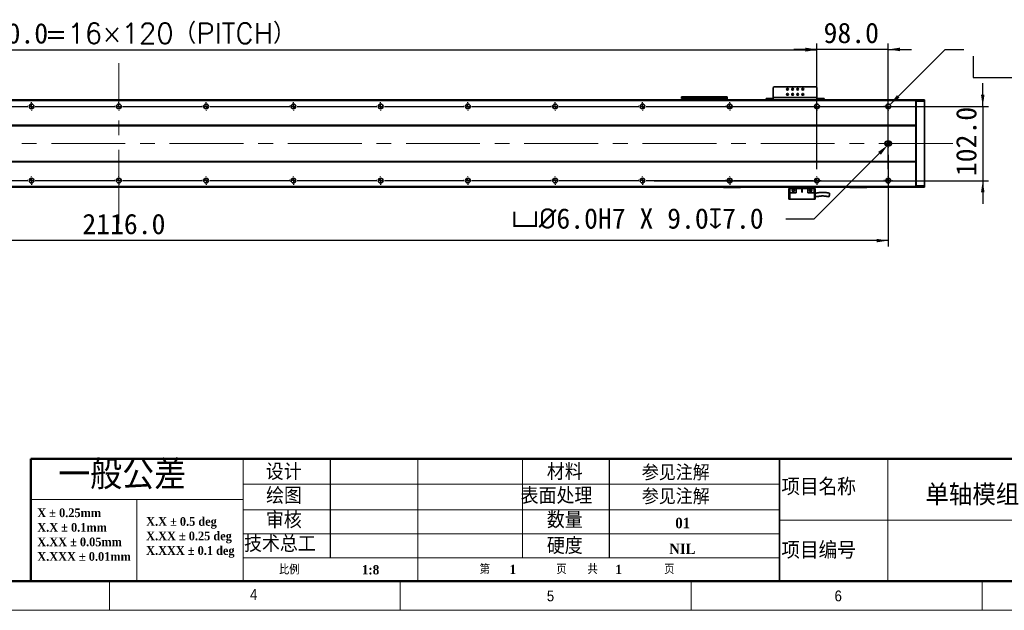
# Model space of a CAD drawing. Header units: millimetres. Extents: x 40 to 3320, y 40 to 2336.
# Tile 5 of 11: x 1157 to 2511, y 40 to 851. Entities that reach past the tile are written whole.
import ezdxf

# ---------------------------------------------------------------- set-up
doc = ezdxf.new("R2010")
doc.units = ezdxf.units.MM
doc.header["$LTSCALE"] = 8
doc.header["$PDSIZE"] = -1
doc.linetypes.add('CENTERX2', pattern=[20.32, 12.7, -2.54, 2.54, -2.54])
doc.layers.add('DIMNS', color=7, linetype='Continuous')
doc.layers.add('黑色实线', color=7, linetype='Continuous')
doc.styles.add('SLDTEXTSTYLE1', font='Gothic.ttf', dxfattribs={"width": 0.913})
doc.styles.add('SLDTEXTSTYLE2', font='timesbd.ttf', dxfattribs={"width": 0.933})
doc.styles.add('SLDTEXTSTYLE3', font='txt', dxfattribs={"bigfont": 'bigfont'})
doc.styles.add('SLDTEXTSTYLE4', font='txt', dxfattribs={"bigfont": 'bigfont'})
doc.styles.add('SLDTEXTSTYLE7', font='timesbd.ttf', dxfattribs={"width": 0.933, "bigfont": 'bigfont'})
doc.styles.add('SLDTEXTSTYLE8', font='txt')
doc.styles.add('SLDTEXTSTYLE9', font='txt', dxfattribs={"bigfont": 'bigfont'})
doc.dimstyles.new('SLDDIMSTYLE0', dxfattribs={"dimtxt": 28, "dimasz": 16, "dimexe": 0, "dimexo": 0.0625, "dimgap": 7, "dimtad": 2, "dimdec": 1, "dimrnd": 1e-09, "dimzin": 4, "dimdsep": 46, "dimtxsty": 'SLDTEXTSTYLE8', "dimsah": 1, "dimcen": 0.09, "dimadec": 0, "dimazin": 1, "dimtfac": 1, "dimtdec": 1, "dimtmove": 0, "dimatfit": 0, "dimfxl": 0, "dimfrac": 2, "dimtolj": 1, "dimtzin": 12, "dimarcsym": 0})
doc.dimstyles.new('SLDDIMSTYLE3', dxfattribs={"dimtxt": 28, "dimasz": 16, "dimexe": 0, "dimexo": 0.0625, "dimgap": 7, "dimtad": 2, "dimdec": 1, "dimrnd": 1e-09, "dimzin": 4, "dimdsep": 46, "dimtxsty": 'SLDTEXTSTYLE8', "dimsah": 1, "dimcen": 0.09, "dimadec": 0, "dimazin": 1, "dimtfac": 1, "dimtdec": 1, "dimtofl": 0, "dimtmove": 0, "dimatfit": 3, "dimfxl": 0, "dimfrac": 2, "dimtolj": 1, "dimtzin": 12, "dimarcsym": 0})
doc.dimstyles.new('SLDDIMSTYLE7', dxfattribs={"dimtxt": 28, "dimasz": 16, "dimexe": 0, "dimexo": 0.0625, "dimgap": 7, "dimtad": 0, "dimtih": 1, "dimtoh": 1, "dimdec": 1, "dimrnd": 1e-09, "dimzin": 4, "dimdsep": 46, "dimtxsty": 'SLDTEXTSTYLE8', "dimsah": 1, "dimcen": 0, "dimadec": 0, "dimazin": 1, "dimtfac": 1, "dimtdec": 1, "dimtofl": 0, "dimtmove": 0, "dimatfit": 3, "dimfxl": 0, "dimfrac": 2, "dimtolj": 1, "dimtzin": 12, "dimarcsym": 0})
doc.dimstyles.new('SLDDIMSTYLE8', dxfattribs={"dimtxt": 28, "dimasz": 16, "dimexe": 0, "dimexo": 0.0625, "dimgap": 7, "dimtad": 0, "dimtih": 1, "dimtoh": 1, "dimdec": 1, "dimrnd": 1e-09, "dimzin": 4, "dimdsep": 46, "dimtxsty": 'SLDTEXTSTYLE8', "dimsah": 1, "dimcen": 0, "dimadec": 0, "dimazin": 1, "dimtfac": 1, "dimtdec": 1, "dimtofl": 0, "dimtmove": 0, "dimatfit": 3, "dimfxl": 0, "dimfrac": 2, "dimtolj": 1, "dimtzin": 12, "dimarcsym": 0})

# ---------------------------------------------------------------- blocks, each defined once
blk = doc.blocks.new('SW_NOTE_0')
at = {"color": 0, "linetype": 'Continuous', "lineweight": 0, "char_height": 12, "attachment_point": 1, "style": 'SLDTEXTSTYLE2'}
for s, insert in [('X.X ± 0.5 deg', (0, 15.8)), ('X.XX ± 0.25 deg', (0, -4.2)), ('X.XXX ± 0.1 deg', (0, -24.2))]:
    blk.add_mtext(s, dxfattribs=dict(at, insert=insert))
blk = doc.blocks.new('SW_NOTE_1')
at = {"color": 0, "linetype": 'Continuous', "lineweight": 0, "char_height": 12, "attachment_point": 1, "style": 'SLDTEXTSTYLE2'}
for s, insert in [('X ± 0.25mm ', (0, 15.8)), ('X.X ± 0.1mm', (0, -4.2))]:
    blk.add_mtext(s, dxfattribs=dict(at, insert=insert))
blk = doc.blocks.new('SW_NOTE_2')
at = {"color": 0, "linetype": 'Continuous', "lineweight": 0, "char_height": 12, "attachment_point": 1, "style": 'SLDTEXTSTYLE2'}
for s, insert in [('X.XX ± 0.05mm', (0, 15.8)), ('X.XXX ± 0.01mm', (0, -4.2))]:
    blk.add_mtext(s, dxfattribs=dict(at, insert=insert))
blk = doc.blocks.new('_D_28')
at = {"layer": 'Defpoints', "color": 0}
for p in [(2350.4, 679.1), (2352.5, 681.2)]:
    blk.add_point(p, dxfattribs=at)
at = {"layer": '黑色实线', "color": 0, "lineweight": -2}
for p, q in [((2249, 577.7), (2339.1, 667.8)), ((2210.4, 577.7), (2249, 577.7))]:
    blk.add_line(p, q, dxfattribs=at)
at = {"layer": '黑色实线', "color": 0}
blk.add_solid([(2337.2, 669.7), (2341, 665.9), (2350.4, 679.1)], dxfattribs=at)
at = {"layer": '黑色实线', "color": 0, "insert": (1833.1, 592.3), "char_height": 28, "attachment_point": 1, "style": 'SLDTEXTSTYLE8'}
blk.add_mtext('\\A1;{\\fGDT|b0|i0|c134|p2;v\\fISOCPEUR|b0|i0|c134|p34;%%C}6.0H7 X 9.0{\\fGDT|b0|i0|c134|p2;x}7.0', dxfattribs=at)
blk = doc.blocks.new('_D_29')
at = {"layer": '黑色实线'}
for p, q in [((235, 671.1), (235, 539.9)), ((2351, 665.5), (2351, 539.9)), ((2351, 547.9), (235, 547.9))]:
    blk.add_line(p, q, dxfattribs=at)
for points in [[(235, 547.9), (251, 545.5), (251, 550.3)], [(2351, 547.9), (2335, 550.3), (2335, 545.5)]]:
    blk.add_solid(points, dxfattribs=at)
at = {"layer": '黑色实线', "insert": (1242.8, 584.7), "char_height": 28, "attachment_point": 1, "style": 'SLDTEXTSTYLE8'}
blk.add_mtext('2116.0', dxfattribs=at)
blk = doc.blocks.new('SW_SYMBOL_HOLE_SPOT')
at = {"layer": '黑色实线', "color": 0}
for p, q in [((0, 7000), (0, 600)), ((12800, 600), (12800, 7000)), ((0, 600), (12800, 600))]:
    blk.add_line(p, q, dxfattribs=at)
blk = doc.blocks.new('SW_SYMBOL_HOLE_DEPTH')
at = {"layer": '黑色实线', "color": 0}
for p, q in [((0, 7000), (6400, 7000)), ((3200, 7000), (3200, 600)), ((800, 4440), (3200, 600)), ((5600, 4440), (3200, 600))]:
    blk.add_line(p, q, dxfattribs=at)
blk = doc.blocks.new('_D_30')
at = {"layer": '黑色实线'}
for p, q in [((2353.3, 734.6), (2429.2, 810.5)), ((2429.2, 810.5), (2454.9, 810.5))]:
    blk.add_line(p, q, dxfattribs=at)
blk.add_solid([(2353.3, 734.6), (2366.4, 744.2), (2363, 747.6)], dxfattribs=at)
at = {"layer": '黑色实线', "xscale": 0.004592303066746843, "yscale": 0.004592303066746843, "zscale": 0.004592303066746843}
for name, p in [('SW_SYMBOL_HOLE_SPOT', (2467.6, 769)), ('SW_SYMBOL_HOLE_DEPTH', (2677.6, 769))]:
    blk.add_blockref(name, p, dxfattribs=at)
at = {"layer": '黑色实线', "char_height": 28, "attachment_point": 1, "style": 'SLDTEXTSTYLE8'}
for s, insert in [('38X ', (2567.6, 847.5)), ('%%c', (2640.5, 847.2)), (' THROUGH HOLE', (2683.8, 847.5)), ('%%c', (2545, 801.4)), (' 11.0 ', (2588.3, 801.7)), (' 42.0(UPSIDE DOWN)', (2718.6, 801.7))]:
    blk.add_mtext(s, dxfattribs=dict(at, insert=insert))
blk = doc.blocks.new('_D_31')
at = {"layer": '黑色实线'}
for p, q in [((2481, 732.2), (2481, 764.2)), ((2029, 732.2), (2489, 732.2)), ((2481, 732.2), (2481, 630.2)), ((2029, 630.2), (2489, 630.2)), ((2481, 630.2), (2481, 598.2))]:
    blk.add_line(p, q, dxfattribs=at)
for points in [[(2481, 732.2), (2483.4, 748.2), (2478.6, 748.2)], [(2481, 630.2), (2478.6, 614.2), (2483.4, 614.2)]]:
    blk.add_solid(points, dxfattribs=at)
at = {"layer": '黑色实线', "insert": (2444.3, 636.4), "char_height": 28, "attachment_point": 1, "rotation": 90, "style": 'SLDTEXTSTYLE8'}
blk.add_mtext('102.0', dxfattribs=at)
blk = doc.blocks.new('_D_32')
at = {"layer": '黑色实线'}
for p, q in [((333, 748.2), (333, 817.9)), ((2253, 748.2), (2253, 817.9)), ((333, 809.9), (2253, 809.9))]:
    blk.add_line(p, q, dxfattribs=at)
for points in [[(333, 809.9), (349, 807.5), (349, 812.3)], [(2253, 809.9), (2237, 812.3), (2237, 807.5)]]:
    blk.add_solid(points, dxfattribs=at)
at = {"layer": '黑色实线', "char_height": 28, "attachment_point": 1}
for s, insert, style in [('1920.0', (1081.5, 846.6), 'SLDTEXTSTYLE8'), ('=16×120（PITCH）', (1191, 846.6), 'SLDTEXTSTYLE9')]:
    blk.add_mtext(s, dxfattribs=dict(at, insert=insert, style=style))
blk = doc.blocks.new('_D_35')
at = {"layer": '黑色实线'}
for p, q in [((2253, 646.2), (2253, 818.5)), ((2351, 646.2), (2351, 818.5)), ((2253, 810.5), (2221, 810.5)), ((2351, 810.5), (2253, 810.5)), ((2351, 810.5), (2383, 810.5))]:
    blk.add_line(p, q, dxfattribs=at)
for points in [[(2253, 810.5), (2237, 812.9), (2237, 808.1)], [(2351, 810.5), (2367, 808.1), (2367, 812.9)]]:
    blk.add_solid(points, dxfattribs=at)
at = {"layer": '黑色实线', "insert": (2262.1, 847.2), "char_height": 28, "attachment_point": 1, "style": 'SLDTEXTSTYLE8'}
blk.add_mtext('98.0', dxfattribs=at)
blk = doc.blocks.new('SW_CENTERMARKSYMBOL_25')
at = {"layer": '黑色实线', "color": 0}
for p, q in [((485.08, 0), (594.92, 0)), ((594.92, 0), (594.16, 0)), ((600, 0), (597.46, 0)), ((600, 0), (597.46, 0)), ((600, 0), (597.46, 0)), ((600, 0), (597.46, 0)), ((600, 0), (597.46, 0)), ((600, 0), (597.46, 0)), ((600, 0), (597.46, 0)), ((600, 0), (597.46, 0)), ((600, 5.08), (600, 5.84)), ((600, 0), (600, 2.54)), ((600, 0), (600, 2.54)), ((600, 0), (600, 2.54)), ((600, 0), (600, 2.54)), ((600, 0), (600, 2.54)), ((600, 0), (600, 2.54)), ((600, 0), (600, 2.54)), ((600, 0), (600, 2.54)), ((600, 0), (600, -2.54)), ((600, 0), (602.54, 0)), ((600, 0), (600, -2.54)), ((600, 0), (602.54, 0)), ((600, 0), (600, -2.54)), ((600, 0), (602.54, 0)), ((600, 0), (600, -2.54)), ((600, 0), (602.54, 0)), ((600, 0), (600, -2.54)), ((600, 0), (602.54, 0)), ((600, 0), (600, -2.54)), ((600, 0), (602.54, 0)), ((600, 0), (600, -2.54)), ((600, 0), (602.54, 0)), ((600, 0), (600, -2.54)), ((600, 0), (602.54, 0)), ((605.08, 0), (605.84, 0)), ((605.08, 0), (714.92, 0)), ((714.92, 0), (714.16, 0)), ((720, 0), (717.46, 0)), ((720, 0), (717.46, 0)), ((720, 0), (717.46, 0)), ((720, 0), (717.46, 0)), ((720, 0), (717.46, 0)), ((720, 0), (717.46, 0)), ((720, 0), (717.46, 0)), ((720, 0), (717.46, 0)), ((720, 0), (717.46, 0)), ((720, 5.08), (720, 5.84)), ((720, 0), (720, 2.54)), ((720, 0), (720, 2.54)), ((720, 0), (720, 2.54)), ((720, 0), (720, 2.54)), ((720, 0), (720, 2.54)), ((720, 0), (720, 2.54)), ((720, 0), (720, 2.54)), ((720, 0), (720, 2.54)), ((720, 0), (720, 2.54)), ((720, 0), (720, -2.54)), ((720, 0), (722.54, 0)), ((720, 0), (720, -2.54)), ((720, 0), (722.54, 0)), ((720, 0), (720, -2.54)), ((720, 0), (722.54, 0)), ((720, 0), (720, -2.54)), ((720, 0), (722.54, 0)), ((720, 0), (720, -2.54)), ((720, 0), (722.54, 0)), ((720, 0), (720, -2.54)), ((720, 0), (722.54, 0)), ((720, 0), (720, -2.54)), ((720, 0), (722.54, 0)), ((720, 0), (720, -2.54)), ((720, 0), (722.54, 0)), ((720, 0), (720, -2.54)), ((720, 0), (722.54, 0)), ((725.08, 0), (725.84, 0)), ((725.08, 0), (834.92, 0)), ((834.92, 0), (834.16, 0)), ((840, 0), (837.46, 0)), ((840, 0), (837.46, 0)), ((840, 0), (837.46, 0)), ((840, 0), (837.46, 0)), ((840, 0), (837.46, 0)), ((840, 0), (837.46, 0)), ((840, 0), (837.46, 0)), ((840, 0), (837.46, 0)), ((840, 5.08), (840, 5.84)), ((840, 0), (840, 2.54)), ((840, 0), (840, 2.54)), ((840, 0), (840, 2.54)), ((840, 0), (840, 2.54)), ((840, 0), (840, 2.54)), ((840, 0), (840, 2.54)), ((840, 0), (840, 2.54)), ((840, 0), (840, 2.54)), ((840, 0), (840, -2.54)), ((840, 0), (842.54, 0)), ((840, 0), (840, -2.54)), ((840, 0), (842.54, 0)), ((840, 0), (840, -2.54)), ((840, 0), (842.54, 0)), ((840, 0), (840, -2.54)), ((840, 0), (842.54, 0)), ((840, 0), (840, -2.54)), ((840, 0), (842.54, 0)), ((840, 0), (840, -2.54)), ((840, 0), (842.54, 0)), ((840, 0), (840, -2.54)), ((840, 0), (842.54, 0)), ((840, 0), (840, -2.54)), ((840, 0), (842.54, 0)), ((845.08, 0), (845.84, 0)), ((845.08, 0), (954.92, 0)), ((954.92, 0), (954.16, 0)), ((960, 0), (957.46, 0)), ((960, 0), (957.46, 0)), ((960, 0), (957.46, 0)), ((960, 0), (957.46, 0)), ((960, 0), (957.46, 0)), ((960, 0), (957.46, 0)), ((960, 0), (957.46, 0)), ((960, 5.08), (960, 5.84)), ((960, 0), (960, 2.54)), ((960, 0), (960, 2.54)), ((960, 0), (960, 2.54)), ((960, 0), (960, 2.54)), ((960, 0), (960, 2.54)), ((960, 0), (960, 2.54)), ((960, 0), (960, 2.54)), ((960, 0), (960, -2.54)), ((960, 0), (962.54, 0)), ((960, 0), (960, -2.54)), ((960, 0), (962.54, 0)), ((960, 0), (960, -2.54)), ((960, 0), (962.54, 0)), ((960, 0), (960, -2.54)), ((960, 0), (962.54, 0)), ((960, 0), (960, -2.54)), ((960, 0), (962.54, 0)), ((960, 0), (960, -2.54)), ((960, 0), (962.54, 0)), ((960, 0), (960, -2.54)), ((960, 0), (962.54, 0)), ((965.08, 0), (965.84, 0)), ((965.08, 0), (1074.92, 0)), ((1074.92, 0), (1074.16, 0)), ((1080, 0), (1077.46, 0)), ((1080, 0), (1077.46, 0)), ((1080, 0), (1077.46, 0)), ((1080, 0), (1077.46, 0)), ((1080, 0), (1077.46, 0)), ((1080, 0), (1077.46, 0)), ((1080, 5.08), (1080, 5.84)), ((1080, 0), (1080, 2.54)), ((1080, 0), (1080, 2.54)), ((1080, 0), (1080, 2.54)), ((1080, 0), (1080, 2.54)), ((1080, 0), (1080, 2.54)), ((1080, 0), (1080, 2.54)), ((1080, 0), (1080, -2.54)), ((1080, 0), (1082.54, 0)), ((1080, 0), (1080, -2.54)), ((1080, 0), (1082.54, 0)), ((1080, 0), (1080, -2.54)), ((1080, 0), (1082.54, 0)), ((1080, 0), (1080, -2.54)), ((1080, 0), (1082.54, 0)), ((1080, 0), (1080, -2.54)), ((1080, 0), (1082.54, 0)), ((1080, 0), (1080, -2.54)), ((1080, 0), (1082.54, 0)), ((1085.08, 0), (1085.84, 0)), ((1085.08, 0), (1194.92, 0)), ((1194.92, 0), (1194.16, 0)), ((1200, 0), (1197.46, 0)), ((1200, 0), (1197.46, 0)), ((1200, 0), (1197.46, 0)), ((1200, 0), (1197.46, 0)), ((1200, 0), (1197.46, 0)), ((1200, 5.08), (1200, 5.84)), ((1200, 0), (1200, 2.54)), ((1200, 0), (1200, 2.54)), ((1200, 0), (1200, 2.54)), ((1200, 0), (1200, 2.54)), ((1200, 0), (1200, 2.54)), ((1200, 0), (1200, -2.54)), ((1200, 0), (1202.54, 0)), ((1200, 0), (1200, -2.54)), ((1200, 0), (1202.54, 0)), ((1200, 0), (1200, -2.54)), ((1200, 0), (1202.54, 0)), ((1200, 0), (1200, -2.54)), ((1200, 0), (1202.54, 0)), ((1200, 0), (1200, -2.54)), ((1200, 0), (1202.54, 0)), ((1205.08, 0), (1205.84, 0)), ((1205.08, 0), (1314.92, 0)), ((1314.92, 0), (1314.16, 0)), ((1320, 0), (1317.46, 0)), ((1320, 0), (1317.46, 0)), ((1320, 0), (1317.46, 0)), ((1320, 0), (1317.46, 0)), ((1320, 5.08), (1320, 5.84)), ((1320, 0), (1320, 2.54)), ((1320, 0), (1320, 2.54)), ((1320, 0), (1320, 2.54)), ((1320, 0), (1320, 2.54)), ((1320, 0), (1320, -2.54)), ((1320, 0), (1322.54, 0)), ((1320, 0), (1320, -2.54)), ((1320, 0), (1322.54, 0)), ((1320, 0), (1320, -2.54)), ((1320, 0), (1322.54, 0)), ((1320, 0), (1320, -2.54)), ((1320, 0), (1322.54, 0)), ((1325.08, 0), (1325.84, 0)), ((1325.08, 0), (1434.92, 0)), ((1434.92, 0), (1434.16, 0)), ((1440, 0), (1437.46, 0)), ((1440, 0), (1437.46, 0)), ((1440, 0), (1437.46, 0)), ((1440, 5.08), (1440, 5.84)), ((1440, 0), (1440, 2.54)), ((1440, 0), (1440, 2.54)), ((1440, 0), (1440, 2.54)), ((1440, 0), (1440, -2.54)), ((1440, 0), (1442.54, 0)), ((1440, 0), (1440, -2.54)), ((1440, 0), (1442.54, 0)), ((1440, 0), (1440, -2.54)), ((1440, 0), (1442.54, 0)), ((1445.08, 0), (1445.84, 0)), ((1445.08, 0), (1554.92, 0)), ((1554.92, 0), (1554.16, 0)), ((1560, 0), (1557.46, 0)), ((1560, 0), (1557.46, 0)), ((1560, 5.08), (1560, 5.84)), ((1560, 0), (1560, 2.54)), ((1560, 0), (1560, 2.54)), ((1560, 0), (1560, -2.54)), ((1560, 0), (1562.54, 0)), ((1560, 0), (1560, -2.54)), ((1560, 0), (1562.54, 0)), ((1565.08, 0), (1565.84, 0)), ((1565.08, 0), (1674.92, 0)), ((1680, 0), (1677.46, 0)), ((1680, 5.08), (1680, 5.84)), ((1680, 0), (1680, 2.54)), ((1680, 0), (1680, -2.54)), ((1680, 0), (1682.54, 0)), ((1685.08, 0), (1685.84, 0)), ((600, -5.08), (600, -5.84)), ((720, -5.08), (720, -5.84)), ((840, -5.08), (840, -5.84)), ((960, -5.08), (960, -5.84)), ((1080, -5.08), (1080, -5.84)), ((1200, -5.08), (1200, -5.84)), ((1320, -5.08), (1320, -5.84)), ((1440, -5.08), (1440, -5.84)), ((1560, -5.08), (1560, -5.84)), ((1680, -5.08), (1680, -5.84))]:
    blk.add_line(p, q, dxfattribs=at)
blk = doc.blocks.new('SW_CENTERMARKSYMBOL_26')
at = {"layer": '黑色实线', "color": 0}
for p, q in [((365.08, 0), (474.92, 0)), ((474.92, 0), (474.16, 0)), ((480, 0), (477.46, 0)), ((480, 0), (477.46, 0)), ((480, 0), (477.46, 0)), ((480, 0), (477.46, 0)), ((480, 0), (477.46, 0)), ((480, 0), (477.46, 0)), ((480, 0), (477.46, 0)), ((480, 0), (477.46, 0)), ((480, 5.08), (480, 5.84)), ((480, 0), (480, 2.54)), ((480, 0), (480, 2.54)), ((480, 0), (480, 2.54)), ((480, 0), (480, 2.54)), ((480, 0), (480, 2.54)), ((480, 0), (480, 2.54)), ((480, 0), (480, 2.54)), ((480, 0), (480, 2.54)), ((480, 0), (480, -2.54)), ((480, 0), (482.54, 0)), ((480, 0), (480, -2.54)), ((480, 0), (482.54, 0)), ((480, 0), (480, -2.54)), ((480, 0), (482.54, 0)), ((480, 0), (480, -2.54)), ((480, 0), (482.54, 0)), ((480, 0), (480, -2.54)), ((480, 0), (482.54, 0)), ((480, 0), (480, -2.54)), ((480, 0), (482.54, 0)), ((480, 0), (480, -2.54)), ((480, 0), (482.54, 0)), ((480, 0), (480, -2.54)), ((480, 0), (482.54, 0)), ((485.08, 0), (485.84, 0)), ((485.08, 0), (594.92, 0)), ((594.92, 0), (594.16, 0)), ((600, 0), (597.46, 0)), ((600, 0), (597.46, 0)), ((600, 0), (597.46, 0)), ((600, 0), (597.46, 0)), ((600, 0), (597.46, 0)), ((600, 0), (597.46, 0)), ((600, 0), (597.46, 0)), ((600, 0), (597.46, 0)), ((600, 0), (597.46, 0)), ((600, 5.08), (600, 5.84)), ((600, 0), (600, 2.54)), ((600, 0), (600, 2.54)), ((600, 0), (600, 2.54)), ((600, 0), (600, 2.54)), ((600, 0), (600, 2.54)), ((600, 0), (600, 2.54)), ((600, 0), (600, 2.54)), ((600, 0), (600, 2.54)), ((600, 0), (600, 2.54)), ((600, 0), (600, -2.54)), ((600, 0), (602.54, 0)), ((600, 0), (600, -2.54)), ((600, 0), (602.54, 0)), ((600, 0), (600, -2.54)), ((600, 0), (602.54, 0)), ((600, 0), (600, -2.54)), ((600, 0), (602.54, 0)), ((600, 0), (600, -2.54)), ((600, 0), (602.54, 0)), ((600, 0), (600, -2.54)), ((600, 0), (602.54, 0)), ((600, 0), (600, -2.54)), ((600, 0), (602.54, 0)), ((600, 0), (600, -2.54)), ((600, 0), (602.54, 0)), ((600, 0), (600, -2.54)), ((600, 0), (602.54, 0)), ((605.08, 0), (605.84, 0)), ((605.08, 0), (714.92, 0)), ((714.92, 0), (714.16, 0)), ((720, 0), (717.46, 0)), ((720, 0), (717.46, 0)), ((720, 0), (717.46, 0)), ((720, 0), (717.46, 0)), ((720, 0), (717.46, 0)), ((720, 0), (717.46, 0)), ((720, 0), (717.46, 0)), ((720, 0), (717.46, 0)), ((720, 5.08), (720, 5.84)), ((720, 0), (720, 2.54)), ((720, 0), (720, 2.54)), ((720, 0), (720, 2.54)), ((720, 0), (720, 2.54)), ((720, 0), (720, 2.54)), ((720, 0), (720, 2.54)), ((720, 0), (720, 2.54)), ((720, 0), (720, 2.54)), ((720, 0), (720, -2.54)), ((720, 0), (722.54, 0)), ((720, 0), (720, -2.54)), ((720, 0), (722.54, 0)), ((720, 0), (720, -2.54)), ((720, 0), (722.54, 0)), ((720, 0), (720, -2.54)), ((720, 0), (722.54, 0)), ((720, 0), (720, -2.54)), ((720, 0), (722.54, 0)), ((720, 0), (720, -2.54)), ((720, 0), (722.54, 0)), ((720, 0), (720, -2.54)), ((720, 0), (722.54, 0)), ((720, 0), (720, -2.54)), ((720, 0), (722.54, 0)), ((725.08, 0), (725.84, 0)), ((725.08, 0), (834.92, 0)), ((834.92, 0), (834.16, 0)), ((840, 0), (837.46, 0)), ((840, 0), (837.46, 0)), ((840, 0), (837.46, 0)), ((840, 0), (837.46, 0)), ((840, 0), (837.46, 0)), ((840, 0), (837.46, 0)), ((840, 0), (837.46, 0)), ((840, 5.08), (840, 5.84)), ((840, 0), (840, 2.54)), ((840, 0), (840, 2.54)), ((840, 0), (840, 2.54)), ((840, 0), (840, 2.54)), ((840, 0), (840, 2.54)), ((840, 0), (840, 2.54)), ((840, 0), (840, 2.54)), ((840, 0), (840, -2.54)), ((840, 0), (842.54, 0)), ((840, 0), (840, -2.54)), ((840, 0), (842.54, 0)), ((840, 0), (840, -2.54)), ((840, 0), (842.54, 0)), ((840, 0), (840, -2.54)), ((840, 0), (842.54, 0)), ((840, 0), (840, -2.54)), ((840, 0), (842.54, 0)), ((840, 0), (840, -2.54)), ((840, 0), (842.54, 0)), ((840, 0), (840, -2.54)), ((840, 0), (842.54, 0)), ((845.08, 0), (845.84, 0)), ((845.08, 0), (954.92, 0)), ((954.92, 0), (954.16, 0)), ((960, 0), (957.46, 0)), ((960, 0), (957.46, 0)), ((960, 0), (957.46, 0)), ((960, 0), (957.46, 0)), ((960, 0), (957.46, 0)), ((960, 0), (957.46, 0)), ((960, 5.08), (960, 5.84)), ((960, 0), (960, 2.54)), ((960, 0), (960, 2.54)), ((960, 0), (960, 2.54)), ((960, 0), (960, 2.54)), ((960, 0), (960, 2.54)), ((960, 0), (960, 2.54)), ((960, 0), (960, -2.54)), ((960, 0), (962.54, 0)), ((960, 0), (960, -2.54)), ((960, 0), (962.54, 0)), ((960, 0), (960, -2.54)), ((960, 0), (962.54, 0)), ((960, 0), (960, -2.54)), ((960, 0), (962.54, 0)), ((960, 0), (960, -2.54)), ((960, 0), (962.54, 0)), ((960, 0), (960, -2.54)), ((960, 0), (962.54, 0)), ((965.08, 0), (965.84, 0)), ((965.08, 0), (1074.92, 0)), ((1074.92, 0), (1074.16, 0)), ((1080, 0), (1077.46, 0)), ((1080, 0), (1077.46, 0)), ((1080, 0), (1077.46, 0)), ((1080, 0), (1077.46, 0)), ((1080, 0), (1077.46, 0)), ((1080, 5.08), (1080, 5.84)), ((1080, 0), (1080, 2.54)), ((1080, 0), (1080, 2.54)), ((1080, 0), (1080, 2.54)), ((1080, 0), (1080, 2.54)), ((1080, 0), (1080, 2.54)), ((1080, 0), (1080, -2.54)), ((1080, 0), (1082.54, 0)), ((1080, 0), (1080, -2.54)), ((1080, 0), (1082.54, 0)), ((1080, 0), (1080, -2.54)), ((1080, 0), (1082.54, 0)), ((1080, 0), (1080, -2.54)), ((1080, 0), (1082.54, 0)), ((1080, 0), (1080, -2.54)), ((1080, 0), (1082.54, 0)), ((1085.08, 0), (1085.84, 0)), ((1085.08, 0), (1194.92, 0)), ((1194.92, 0), (1194.16, 0)), ((1200, 0), (1197.46, 0)), ((1200, 0), (1197.46, 0)), ((1200, 0), (1197.46, 0)), ((1200, 0), (1197.46, 0)), ((1200, 5.08), (1200, 5.84)), ((1200, 0), (1200, 2.54)), ((1200, 0), (1200, 2.54)), ((1200, 0), (1200, 2.54)), ((1200, 0), (1200, 2.54)), ((1200, 0), (1200, -2.54)), ((1200, 0), (1202.54, 0)), ((1200, 0), (1200, -2.54)), ((1200, 0), (1202.54, 0)), ((1200, 0), (1200, -2.54)), ((1200, 0), (1202.54, 0)), ((1200, 0), (1200, -2.54)), ((1200, 0), (1202.54, 0)), ((1205.08, 0), (1205.84, 0)), ((1205.08, 0), (1314.92, 0)), ((1314.92, 0), (1314.16, 0)), ((1320, 0), (1317.46, 0)), ((1320, 0), (1317.46, 0)), ((1320, 0), (1317.46, 0)), ((1320, 5.08), (1320, 5.84)), ((1320, 0), (1320, 2.54)), ((1320, 0), (1320, 2.54)), ((1320, 0), (1320, 2.54)), ((1320, 0), (1320, -2.54)), ((1320, 0), (1322.54, 0)), ((1320, 0), (1320, -2.54)), ((1320, 0), (1322.54, 0)), ((1320, 0), (1320, -2.54)), ((1320, 0), (1322.54, 0)), ((1325.08, 0), (1325.84, 0)), ((1325.08, 0), (1434.92, 0)), ((1434.92, 0), (1434.16, 0)), ((1440, 0), (1437.46, 0)), ((1440, 0), (1437.46, 0)), ((1440, 5.08), (1440, 5.84)), ((1440, 0), (1440, 2.54)), ((1440, 0), (1440, 2.54)), ((1440, 0), (1440, -2.54)), ((1440, 0), (1442.54, 0)), ((1440, 0), (1440, -2.54)), ((1440, 0), (1442.54, 0)), ((1445.08, 0), (1445.84, 0)), ((1445.08, 0), (1554.92, 0)), ((1560, 0), (1557.46, 0)), ((1560, 5.08), (1560, 5.84)), ((1560, 0), (1560, 2.54)), ((1560, 0), (1560, -2.54)), ((1560, 0), (1562.54, 0)), ((1565.08, 0), (1565.84, 0)), ((480, -5.08), (480, -5.84)), ((600, -5.08), (600, -5.84)), ((720, -5.08), (720, -5.84)), ((840, -5.08), (840, -5.84)), ((960, -5.08), (960, -5.84)), ((1080, -5.08), (1080, -5.84)), ((1200, -5.08), (1200, -5.84)), ((1320, -5.08), (1320, -5.84)), ((1440, -5.08), (1440, -5.84)), ((1560, -5.08), (1560, -5.84))]:
    blk.add_line(p, q, dxfattribs=at)
blk = doc.blocks.new('SW_CENTERMARKSYMBOL_27')
at = {"layer": '黑色实线', "color": 0}
for p, q in [((-5.08, 0), (-5.84, 0)), ((0, 0), (-2.54, 0)), ((0, 5.08), (0, 5.84)), ((0, 0), (0, 2.54)), ((0, 0), (0, -2.54)), ((0, 0), (2.54, 0)), ((5.08, 0), (5.84, 0)), ((0, -5.08), (0, -5.84))]:
    blk.add_line(p, q, dxfattribs=at)
blk = doc.blocks.new('SW_CENTERMARKSYMBOL_28')
at = {"layer": '黑色实线', "color": 0}
for p, q in [((-5.08, 0), (-5.84, 0)), ((0, 0), (-2.54, 0)), ((0, 5.08), (0, 5.84)), ((0, 0), (0, 2.54)), ((0, 0), (0, -2.54)), ((0, 0), (2.54, 0)), ((5.08, 0), (5.84, 0)), ((0, -5.08), (0, -5.84))]:
    blk.add_line(p, q, dxfattribs=at)
blk = doc.blocks.new('SW_CENTERMARKSYMBOL_29')
at = {"layer": '黑色实线', "color": 0}
for p, q in [((-5.08, 0), (-5.54, 0)), ((0, 0), (-2.54, 0)), ((0, 5.08), (0, 5.54)), ((0, 0), (0, 2.54)), ((0, 0), (2.54, 0)), ((0, 0), (0, -2.54)), ((5.08, 0), (5.54, 0)), ((0, -5.08), (0, -5.54))]:
    blk.add_line(p, q, dxfattribs=at)
blk = doc.blocks.new('SW_DOWELSYMBOL_5')
at = {"linetype": 'Continuous', "lineweight": 18}
h = blk.add_hatch(color=0, dxfattribs=at)
edge = h.paths.add_edge_path(flags=0)
edge.add_arc((0, 0), 3, 180, 270)
edge.add_line((0, -3), (0, 0))
edge.add_line((0, 0), (-3, 0))
h = blk.add_hatch(color=0, dxfattribs=at)
edge = h.paths.add_edge_path(flags=0)
edge.add_arc((0, 0), 3, 0, 90)
edge.add_line((0, 3), (0, 0))
edge.add_line((0, 0), (3, 0))
at = {"layer": '黑色实线', "color": 0}
blk.add_circle((0, 0), 3, dxfattribs=at)
blk = doc.blocks.new('SW_DOWELSYMBOL_6')
at = {"linetype": 'Continuous', "lineweight": 18}
h = blk.add_hatch(color=0, dxfattribs=at)
edge = h.paths.add_edge_path(flags=0)
edge.add_arc((0, 0), 3, 180, 270)
edge.add_line((0, -3), (0, 0))
edge.add_line((0, 0), (-3, 0))
h = blk.add_hatch(color=0, dxfattribs=at)
edge = h.paths.add_edge_path(flags=0)
edge.add_arc((0, 0), 3, 0, 90)
edge.add_line((0, 3), (0, 0))
edge.add_line((0, 0), (3, 0))
at = {"layer": '黑色实线', "color": 0}
blk.add_circle((0, 0), 3, dxfattribs=at)

msp = doc.modelspace()

# ---------------------------------------------------------------- linework, layer by layer
at = {"color": 7, "linetype": 'Continuous', "lineweight": 35}
for p, q in [((2194.01, 759.05), (2193.01, 758.05)), ((2252.01, 759.05), (2194.01, 759.05)), ((2253.01, 758.05), (2252.01, 759.05)), ((2066.51, 743.25), (2066.51, 745.25)), ((2066.51, 745.25), (2067.51, 745.25)), ((2067.51, 745.25), (2067.51, 743.25)), ((2067.51, 745.25), (2121.51, 745.25)), ((2121.51, 743.25), (2121.51, 745.25)), ((2121.51, 745.25), (2129.51, 745.25)), ((2129.51, 745.25), (2129.51, 743.25)), ((2193.01, 758.05), (2193.01, 744.25)), ((2253.01, 744.25), (2253.01, 758.05)), ((2389.01, 741.25), (197.01, 741.25)), ((2389.01, 740.25), (197.01, 740.25)), ((2067.51, 743.25), (2066.51, 743.25)), ((2067.51, 743.25), (2121.51, 743.25)), ((2094.51, 741.41), (2094.51, 743.25)), ((2094.51, 741.41), (2129.51, 741.41)), ((2094.51, 741.25), (2094.51, 741.41)), ((2129.51, 743.25), (2121.51, 743.25)), ((2129.51, 743.25), (2129.51, 741.41)), ((2129.51, 741.41), (2129.51, 741.25)), ((2183.01, 741.25), (2183.01, 743.25)), ((2183.01, 743.25), (2184.01, 743.25)), ((2184.01, 743.25), (2184.01, 741.25)), ((2184.01, 743.25), (2192.01, 743.25)), ((2192.01, 743.25), (2192.01, 741.25)), ((2193.01, 743.25), (2192.01, 743.25)), ((2253.01, 744.25), (2193.01, 744.25)), ((2193.01, 741.25), (2193.01, 744.25)), ((2253.01, 744.25), (2253.01, 741.25)), ((2254.01, 743.25), (2253.01, 743.25)), ((2254.01, 743.25), (2254.01, 741.25)), ((2254.01, 743.25), (2262.01, 743.25)), ((2262.01, 741.25), (2262.01, 743.25)), ((2262.01, 743.25), (2263.01, 743.25)), ((2263.01, 743.25), (2263.01, 741.25)), ((2348.01, 733.62), (2348.01, 730.87)), ((2389.01, 740.95), (2389.31, 741.25)), ((2389.01, 740.25), (2389.01, 741.25)), ((2389.01, 706.25), (2389.01, 740.25)), ((2389.01, 739.12), (2389.31, 739.25)), ((2389.31, 741.25), (2389.31, 739.25)), ((2389.31, 741.25), (2400.71, 741.25)), ((2389.31, 739.25), (2389.31, 623.25)), ((2400.71, 739.25), (2389.31, 739.25)), ((2400.71, 739.25), (2400.71, 741.25)), ((2401.01, 740.95), (2400.71, 741.25)), ((2400.71, 623.25), (2400.71, 739.25)), ((2401.01, 739.12), (2400.71, 739.25)), ((2401.01, 740.95), (2401.01, 739.12)), ((2401.01, 739.12), (2401.01, 623.37)), ((2389.01, 706.25), (197.01, 706.25)), ((2389.01, 705.75), (197.01, 705.75)), ((2389.01, 706.25), (2389.01, 705.75)), ((2389.01, 656.75), (2389.01, 705.75)), ((2352.51, 684.25), (2349.51, 684.25)), ((2349.51, 678.25), (2352.51, 678.25)), ((2389.01, 656.75), (197.01, 656.75)), ((2389.01, 656.25), (197.01, 656.25)), ((2389.01, 656.25), (2389.01, 656.75)), ((2389.01, 622.25), (2389.01, 656.25)), ((2348.01, 631.62), (2348.01, 628.87)), ((2389.01, 623.37), (2389.31, 623.25)), ((2389.31, 623.25), (2389.31, 621.25)), ((2389.31, 623.25), (2400.71, 623.25)), ((2401.01, 623.37), (2400.71, 623.25)), ((2400.71, 621.25), (2400.71, 623.25)), ((2401.01, 623.37), (2401.01, 621.55)), ((2389.01, 622.25), (197.01, 622.25)), ((2389.01, 621.25), (197.01, 621.25)), ((2124.01, 621.05), (2124.01, 621.25)), ((2124.01, 621.05), (2125.01, 621.05)), ((2124.01, 621.05), (2124.31, 620.75)), ((2125.13, 620.75), (2124.31, 620.75)), ((2125.01, 621.25), (2125.01, 621.05)), ((2125.13, 620.75), (2125.01, 621.05)), ((2125.01, 621.05), (2147.01, 621.05)), ((2146.88, 620.75), (2125.13, 620.75)), ((2146.88, 620.75), (2147.01, 621.05)), ((2147.71, 620.75), (2146.88, 620.75)), ((2147.01, 621.05), (2147.01, 621.25)), ((2147.01, 621.05), (2148.01, 621.05)), ((2147.71, 620.75), (2148.01, 621.05)), ((2148.01, 621.25), (2148.01, 621.05)), ((2214.51, 619.35), (2214.51, 604.95)), ((2215.71, 619.35), (2214.51, 619.35)), ((2215.51, 619.35), (2215.51, 621.25)), ((2215.71, 613.35), (2215.51, 613.35)), ((2215.51, 604.95), (2215.51, 613.35)), ((2215.71, 619.35), (2215.71, 613.35)), ((2224.51, 619.35), (2215.71, 619.35)), ((2215.71, 613.35), (2224.51, 613.35)), ((2224.51, 619.35), (2232.26, 619.35)), ((2224.51, 619.35), (2224.51, 613.35)), ((2232.76, 619.35), (2232.26, 619.35)), ((2232.26, 619.35), (2232.26, 614.6)), ((2232.76, 619.35), (2240.51, 619.35)), ((2232.76, 614.6), (2232.76, 619.35)), ((2240.51, 613.35), (2240.51, 619.35)), ((2249.31, 619.35), (2240.51, 619.35)), ((2240.51, 613.35), (2249.31, 613.35)), ((2243.88, 617.8), (2244.05, 617.89)), ((2245.52, 617.4), (2245.65, 616.99)), ((2249.31, 613.35), (2249.31, 619.35)), ((2250.51, 619.35), (2249.31, 619.35)), ((2249.51, 613.35), (2249.31, 613.35)), ((2249.51, 619.35), (2249.51, 621.25)), ((2249.51, 613.35), (2249.51, 604.95)), ((2250.51, 604.95), (2250.51, 619.35)), ((2298.01, 621.05), (2298.01, 621.25)), ((2298.01, 621.05), (2299.01, 621.05)), ((2298.01, 621.05), (2298.31, 620.75)), ((2299.13, 620.75), (2298.31, 620.75)), ((2299.01, 621.25), (2299.01, 621.05)), ((2299.13, 620.75), (2299.01, 621.05)), ((2299.01, 621.05), (2321.01, 621.05)), ((2320.88, 620.75), (2299.13, 620.75)), ((2320.88, 620.75), (2321.01, 621.05)), ((2321.71, 620.75), (2320.88, 620.75)), ((2321.01, 621.05), (2321.01, 621.25)), ((2321.01, 621.05), (2322.01, 621.05)), ((2321.71, 620.75), (2322.01, 621.05)), ((2322.01, 621.25), (2322.01, 621.05)), ((2389.01, 622.25), (2389.01, 621.25)), ((2389.01, 621.55), (2389.31, 621.25)), ((2400.71, 621.25), (2389.31, 621.25)), ((2401.01, 621.55), (2400.71, 621.25)), ((2215.51, 604.95), (2214.51, 604.95)), ((2249.51, 604.95), (2215.51, 604.95)), ((2250.51, 604.95), (2249.51, 604.95)), ((2201.48, 248), (2201.48, 80))]:
    msp.add_line(p, q, dxfattribs=at)
at = {"color": 8, "linetype": 'Continuous', "lineweight": 35}
for p, q in [((2220.26, 749.75), (2218.76, 749.75)), ((2227.26, 749.75), (2225.76, 749.75))]:
    msp.add_line(p, q, dxfattribs=at)
at = {"color": 7, "linetype": 'Continuous', "lineweight": 50}
for p, q in [((1171.76, 248), (1171.76, 80)), ((1171.76, 248), (1464, 248)), ((3280, 248), (1464, 248)), ((80, 80), (3280, 80))]:
    msp.add_line(p, q, dxfattribs=at)
at = {"color": 7, "linetype": 'Continuous', "lineweight": 18}
for p, q in [((1464, 248), (1464, 220)), ((1464, 192), (1464, 248)), ((1464, 220), (1464, 248)), ((1704.34, 248), (1704.34, 80)), ((1848, 248), (1848, 112.05)), ((2350.6, 248), (2350.6, 80)), ((1464, 192), (1464, 220)), ((1464, 213.26), (2201.48, 213.26)), ((1464, 192), (1171.76, 192)), ((1317.88, 192), (1317.88, 80)), ((1464, 192), (1464, 80)), ((1464, 178.04), (2201.48, 178.04)), ((2201.48, 164), (2674.01, 164)), ((1464, 145.04), (2201.48, 145.04)), ((2201.48, 112.05), (1464, 112.05)), ((80, 80), (3280, 80)), ((984, 80), (3280, 80)), ((1280, 40), (1280, 80)), ((1680, 40), (1680, 80)), ((2080, 80), (2080, 40)), ((2480, 40), (2480, 80)), ((40, 40), (3320, 40))]:
    msp.add_line(p, q, dxfattribs=at)
at = {"color": 7, "linetype": 'Continuous', "lineweight": 35}
for centre, radius in [((2212.51, 755.75), 1.25), ((2212.51, 748.75), 1.25), ((2219.51, 755.75), 1.25), ((2219.51, 748.75), 1.25), ((2226.51, 755.75), 1.25), ((2226.51, 748.75), 1.25), ((2233.51, 755.75), 1.25), ((2233.51, 748.75), 1.25), ((1173.01, 732.25), 3.3), ((1293.01, 732.25), 3.3), ((1413.01, 732.25), 3.3), ((1533.01, 732.25), 3.3), ((1653.01, 732.25), 3.3), ((1773.01, 732.25), 3.3), ((1893.01, 732.25), 3.3), ((2013.01, 732.25), 3.3), ((2133.01, 732.25), 3.3), ((2253.01, 732.25), 3.3), ((2351.01, 732.25), 3.3), ((1173.01, 630.25), 3.3), ((1293.01, 630.25), 3.3), ((1413.01, 630.25), 3.3), ((1533.01, 630.25), 3.3), ((1653.01, 630.25), 3.3), ((1773.01, 630.25), 3.3), ((1893.01, 630.25), 3.3), ((2013.01, 630.25), 3.3), ((2133.01, 630.25), 3.3), ((2253.01, 630.25), 3.3), ((2351.01, 630.25), 3.3), ((2220.51, 616.85), 1.6), ((2244.51, 616.85), 1.6)]:
    msp.add_circle(centre, radius, dxfattribs=at)
for centre, radius, start, end in [((2349.51, 681.25), 3, 90, 270), ((2352.51, 681.25), 3, 270, 90), ((2232.51, 614.6), 0.25, 180, 0)]:
    msp.add_arc(centre, radius, start, end, dxfattribs=at)
for points, knots in [([(2221.65, 616.99), (2221.67, 616.86), (2221.71, 616.61), (2221.6, 616.22), (2221.38, 615.87), (2221.04, 615.6), (2220.62, 615.45), (2220.16, 615.45), (2219.73, 615.58), (2219.5, 615.76), (2219.39, 615.84)], [0, 0, 0, 0, 0.1147384, 0.2305842, 0.3509534, 0.4758265, 0.6054634, 0.7394307, 0.8775681, 1, 1, 1, 1]), ([(2220.49, 618.15), (2220.63, 618.12), (2220.91, 618.06), (2221.27, 617.81), (2221.45, 617.56), (2221.51, 617.42), (2221.52, 617.4)], [0, 0, 0, 0, 0.3223889, 0.6431978, 0.9518327, 1, 1, 1, 1]), ([(2244.51, 618), (2244.39, 617.99), (2244.16, 617.97), (2243.84, 617.8), (2243.59, 617.56), (2243.41, 617.26), (2243.34, 616.91), (2243.37, 616.56), (2243.51, 616.24), (2243.74, 615.97), (2244.03, 615.78), (2244.37, 615.69), (2244.72, 615.7), (2245.06, 615.81), (2245.34, 616.03), (2245.54, 616.31), (2245.66, 616.64), (2245.65, 616.88), (2245.65, 616.99)], [0, 0, 0, 0, 0.06249305, 0.12496944, 0.18748937, 0.24998779, 0.31248674, 0.37498603, 0.43749581, 0.50000605, 0.56247189, 0.62501017, 0.68747429, 0.74998952, 0.81249629, 0.87499461, 0.93749881, 1, 1, 1, 1]), ([(2245.65, 616.99), (2245.67, 616.86), (2245.71, 616.61), (2245.6, 616.22), (2245.38, 615.87), (2245.04, 615.6), (2244.62, 615.45), (2244.16, 615.45), (2243.73, 615.58), (2243.5, 615.76), (2243.39, 615.84)], [0, 0, 0, 0, 0.1147409, 0.230601, 0.3509285, 0.4758536, 0.6054869, 0.7393797, 0.8775134, 1, 1, 1, 1]), ([(2243.88, 617.8), (2243.95, 617.85), (2244.02, 617.91), (2244.11, 617.92), (2244.11, 617.92)], [0, 0, 0, 0, 0.9289456, 1, 1, 1, 1]), ([(2244.49, 618.15), (2244.63, 618.12), (2244.91, 618.06), (2245.27, 617.81), (2245.45, 617.56), (2245.51, 617.42), (2245.52, 617.4)], [0, 0, 0, 0, 0.3223414, 0.6432503, 0.9518398, 1, 1, 1, 1]), ([(2269.82, 613.14), (2268.85, 613.29), (2267.04, 613.58), (2264.57, 613.97), (2262.51, 614.13), (2260.66, 614.17), (2258.62, 614.09), (2256.79, 613.89), (2255.28, 613.67), (2254.27, 613.52), (2253.23, 613.37), (2252.17, 613.25), (2251.25, 613.17), (2250.7, 613.2), (2250.51, 613.21)], [0, 0, 0, 0, 0.1557691, 0.2907818, 0.396774, 0.4749851, 0.5735858, 0.7047403, 0.7546876, 0.8070853, 0.8612048, 0.9159499, 0.970407, 1, 1, 1, 1]), ([(2269.25, 608.24), (2269.29, 608.22), (2269.39, 608.19), (2269.58, 608.45), (2269.79, 608.95), (2269.98, 609.65), (2270.12, 610.45), (2270.2, 611.29), (2270.2, 612.07), (2270.13, 612.69), (2270, 613.08), (2269.88, 613.11), (2269.82, 613.12)], [0, 0, 0, 0, 0.0574008, 0.1630226, 0.2664648, 0.3699728, 0.4747878, 0.5815843, 0.6902306, 0.7997752, 0.9088161, 1, 1, 1, 1]), ([(2250.51, 608.23), (2250.74, 608.22), (2251.46, 608.2), (2252.61, 608.28), (2254.29, 608.48), (2255.99, 608.75), (2257.66, 608.98), (2259.11, 609.12), (2260.8, 609.21), (2262.71, 609.14), (2264.75, 608.92), (2266.86, 608.56), (2268.4, 608.32), (2269.25, 608.19)], [0, 0, 0, 0, 0.0368696, 0.1125394, 0.1785239, 0.3028104, 0.3842754, 0.4445355, 0.5302864, 0.647338, 0.7447497, 0.8603608, 1, 1, 1, 1])]:
    msp.add_open_spline(points, degree=3, knots=knots, dxfattribs=at)
at = {"layer": 'DIMNS', "color": 7}
for p, q in [((1584.2, 112.05), (1584.2, 248)), ((1967.46, 248), (1967.46, 112.05))]:
    msp.add_line(p, q, dxfattribs=at)
at = {"layer": '黑色实线', "linetype": 'CENTERX2', "lineweight": 18}
for p, q in [((1293.01, 570.75), (1293.01, 791.75)), ((2439.81, 681.25), (146.21, 681.25))]:
    msp.add_line(p, q, dxfattribs=at)

# ---------------------------------------------------------------- block references
at = {"color": 7, "linetype": 'Continuous', "lineweight": 0}
for name, p in [('SW_NOTE_1', (1180.87, 164.17)), ('SW_NOTE_0', (1330.56, 152.31)), ('SW_NOTE_2', (1180.87, 124.17))]:
    msp.add_blockref(name, p, dxfattribs=at)
at = {"layer": '黑色实线'}
for name, p in [('SW_CENTERMARKSYMBOL_25', (573.01, 630.25)), ('SW_CENTERMARKSYMBOL_26', (693.01, 732.25)), ('SW_CENTERMARKSYMBOL_27', (2351.01, 732.25)), ('SW_CENTERMARKSYMBOL_29', (2351.01, 681.25)), ('SW_DOWELSYMBOL_5', (2349.51, 681.25)), ('SW_DOWELSYMBOL_6', (2352.51, 681.25)), ('SW_CENTERMARKSYMBOL_28', (2351.01, 630.25))]:
    msp.add_blockref(name, p, dxfattribs=at)

# ---------------------------------------------------------------- texts
at = {"color": 7, "linetype": 'Continuous', "lineweight": 0, "attachment_point": 1}
for s, insert, char_height, style in [('一般公差', (1209.54, 246.35), 40, 'SLDTEXTSTYLE4'), ('设计', (1495.03, 241.38), 22.4, 'SLDTEXTSTYLE4'), ('材料', (1881.51, 241.38), 22.4, 'SLDTEXTSTYLE4'), ('参见注解', (2012.29, 239.65), 21.167, 'SLDTEXTSTYLE3'), ('项目名称', (2204.03, 221.22), 23.283, 'SLDTEXTSTYLE4'), ('绘图', (1495.5, 208.53), 22.4, 'SLDTEXTSTYLE4'), ('表面处理', (1845.56, 208.53), 22.4, 'SLDTEXTSTYLE4'), ('参见注解', (2012.29, 206.8), 21.167, 'SLDTEXTSTYLE3'), ('{\\fSimSun|b1|i0|c134|p2;单轴模组}', (2402.03, 212.29), 25.4, 'SLDTEXTSTYLE7'), ('审核', (1495.24, 175.11), 22.4, 'SLDTEXTSTYLE4'), ('数量', (1881.57, 175.11), 22.4, 'SLDTEXTSTYLE4'), ('01', (2058.17, 167.11), 14.4, 'SLDTEXTSTYLE2'), ('技术总工', (1465.17, 142.4), 22.4, 'SLDTEXTSTYLE4'), ('硬度', (1881.59, 139.72), 22.4, 'SLDTEXTSTYLE4'), ('项目编号', (2204.03, 134.05), 23.283, 'SLDTEXTSTYLE4'), ('NIL', (2049.9, 131.71), 14.4, 'SLDTEXTSTYLE2'), ('比例', (1513.26, 102.09), 12.8, 'SLDTEXTSTYLE4'), ('1:8', (1627.08, 102.08), 12.8, 'SLDTEXTSTYLE2'), ('第        页', (1789.32, 102.57), 12.8, 'SLDTEXTSTYLE4'), ('1', (1830.32, 102.56), 12.8, 'SLDTEXTSTYLE2'), ('共        页', (1937.49, 102.57), 12.8, 'SLDTEXTSTYLE4'), ('1', (1975.7, 102.56), 12.8, 'SLDTEXTSTYLE2'), ('4', (1473.33, 69.17), 14.82, 'SLDTEXTSTYLE1'), ('5', (1881.59, 67.17), 14.82, 'SLDTEXTSTYLE1'), ('6', (2277.26, 67.17), 14.82, 'SLDTEXTSTYLE1')]:
    msp.add_mtext(s, dxfattribs=dict(at, insert=insert, char_height=char_height, style=style))

# ---------------------------------------------------------------- dimensions: what is measured, and where the dimension line sits
at = {"layer": '黑色实线'}
dim = msp.add_linear_dim(base=(2253.01, 809.88), p1=(333.01, 738.09), p2=(2253.01, 738.09), text='<>=16×120（PITCH）', dimstyle='SLDDIMSTYLE3', dxfattribs=at)
dim.commit()
dim.dimension.update_dxf_attribs({"geometry": '_D_32', "text_midpoint": (1297.27, 809.88), "dimtype": 160})
for base, p1, p2, dimstyle, picture, middle in [((2253.01, 810.49), (2351.01, 636.09), (2253.01, 636.09), 'SLDDIMSTYLE0', '_D_35', (2296.61, 810.49)), ((235.01, 547.92), (2351.01, 675.71), (235.01, 681.25), 'SLDDIMSTYLE3', '_D_29', (1297.53, 547.92))]:
    dim = msp.add_linear_dim(base=base, p1=p1, p2=p2, dimstyle=dimstyle, dxfattribs=at)
    dim.commit()
    dim.dimension.update_dxf_attribs({"geometry": picture, "text_midpoint": middle, "dimtype": 160})
dim = msp.add_diameter_dim_2p(p1=(2348.67, 729.91), p2=(2353.34, 734.58), text='38X %%c THROUGH HOLE\\P{\\fGDT;v}%%c <> {\\fGDT;x} 42.0(UPSIDE DOWN)\\P', dimstyle='SLDDIMSTYLE7', dxfattribs=at)
dim.commit()
dim.dimension.update_dxf_attribs({"geometry": '_D_30', "text_midpoint": (2769.18, 810.49), "dimtype": 163})
dim = msp.add_linear_dim(base=(2481.01, 630.25), p1=(2018.85, 732.25), p2=(2018.85, 630.25), angle=90, dimstyle='SLDDIMSTYLE0', dxfattribs=at)
dim.commit()
dim.dimension.update_dxf_attribs({"geometry": '_D_31', "text_midpoint": (2481.01, 681.03), "dimtype": 160})
dim = msp.add_radius_dim(center=(2352.51, 681.25), mpoint=(2350.39, 679.12), text='{\\fGDT|b0|i0|c134|p2;v\\fISOCPEUR|b0|i0|c134|p34;%%C}6.0H7 X 9.0{\\fGDT|b0|i0|c134|p2;x}7.0', dimstyle='SLDDIMSTYLE8', override={"dimpost": '<>'}, dxfattribs=at)
dim.commit()
dim.dimension.update_dxf_attribs({"geometry": '_D_28', "text_midpoint": (2018.25, 577.73), "dimtype": 164})

doc.saveas('drawing.dxf')
